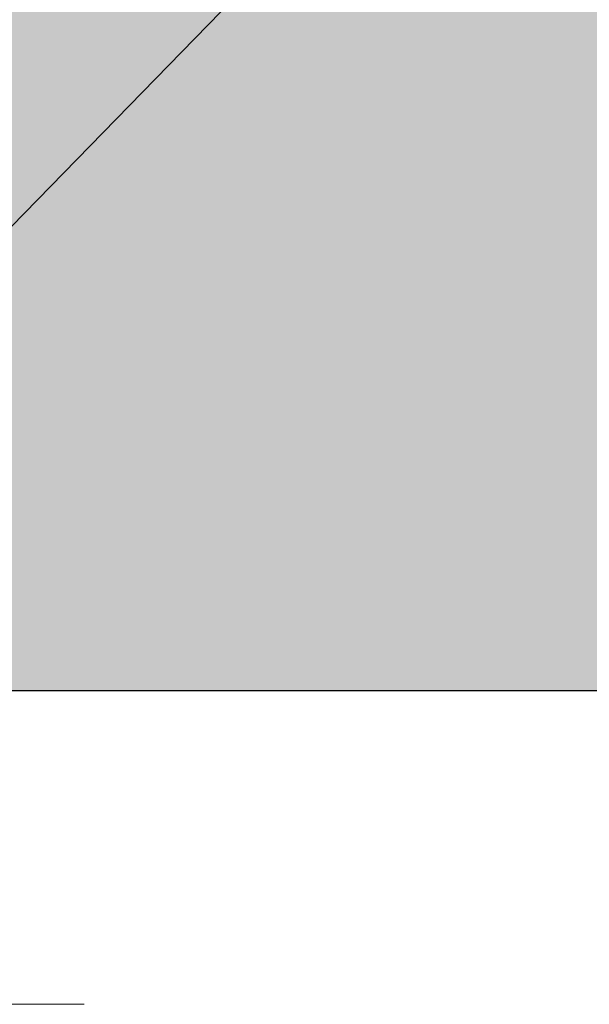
# Model space of a CAD drawing. Header units: metres. Extents: x 1316.5 to 1415.3, y -94.1 to -52.
# Tile 5 of 256: x 1318.616 to 1318.958, y -56.89 to -56.3. Entities that reach past the tile are written whole.
import ezdxf

# ---------------------------------------------------------------- set-up
doc = ezdxf.new("R2010")
doc.units = ezdxf.units.M
doc.linetypes.add('AUSGEZOGEN', pattern=[0])
doc.linetypes.add('VERDECKT2_S2', pattern=[0.03, 0.02, -0.01])
for name, color, linetype, lineweight in [('XR$7$Allgemein', 4, 'AUSGEZOGEN', 13), ('XR$7$Dach', 3, 'AUSGEZOGEN', 18), ('XR$7$Möblierung', 4, 'AUSGEZOGEN', 13), ('XR$7$Wand', 1, 'AUSGEZOGEN', 50)]:
    doc.layers.add(name, color=color, linetype=linetype, lineweight=lineweight)

msp = doc.modelspace()

# ---------------------------------------------------------------- hatches: boundary and pattern name
at = {"layer": 'XR$7$Möblierung', "linetype": 'AUSGEZOGEN', "lineweight": 13, "true_color": 0xb9a483, "transparency": 33554687}
msp.add_hatch(color=33, dxfattribs=at).paths.add_polyline_path([(1318.3417, -55.53231), (1318.5917, -55.53231), (1318.5917, -56.70231), (1319.67434, -56.70231), (1319.67434, -55.53228), (1318.3417, -55.49231)])

# ---------------------------------------------------------------- linework, layer by layer
at = {"layer": 'XR$7$Allgemein', "color": 4, "linetype": 'VERDECKT2_S2', "lineweight": 13, "transparency": 33554687}
msp.add_line((1318.00587, -56.89045), (1318.65487, -56.89045), dxfattribs=at)
at = {"layer": 'XR$7$Dach', "color": 7, "linetype": 'AUSGEZOGEN', "lineweight": 25, "transparency": 33554687}
msp.add_line((1318.5917, -56.70231), (1319.67434, -56.70231), dxfattribs=at)
at = {"layer": 'XR$7$Wand', "color": 4, "linetype": 'AUSGEZOGEN', "lineweight": 13, "transparency": 33554687}
msp.add_line((1318.4767, -56.56231), (1318.95469, -56.07181), dxfattribs=at)

doc.saveas('drawing.dxf')
